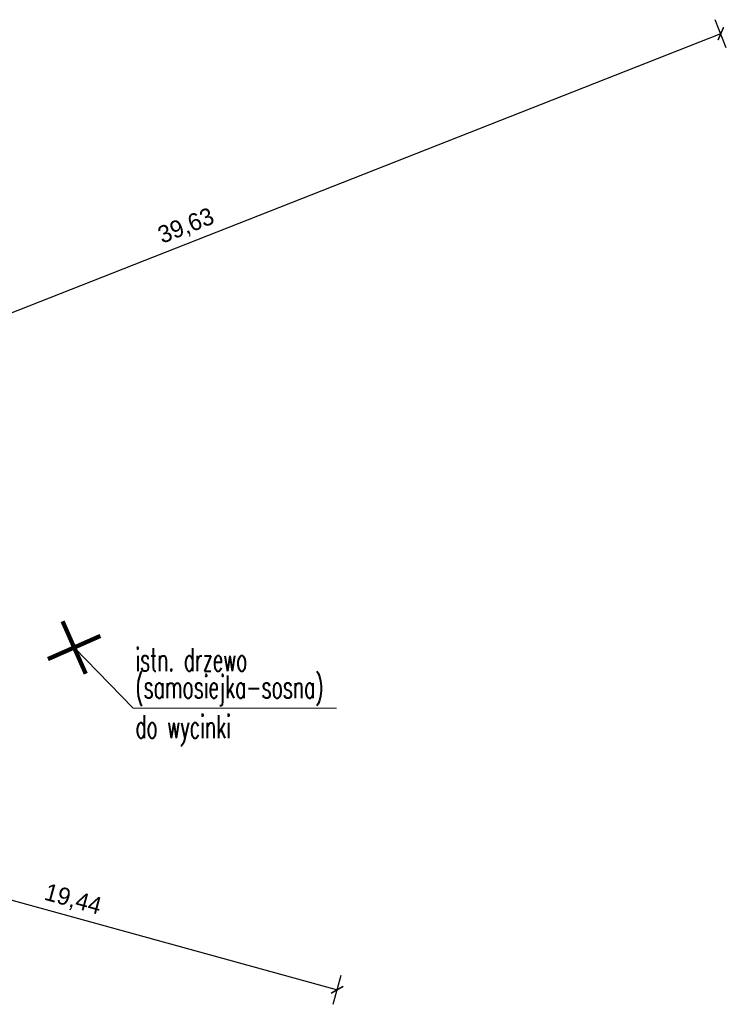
# Model space of a CAD drawing. Extents: x 7460162 to 7460484, y 5625737 to 5625910.
# Tile 15 of 17: x 7460335 to 7460359, y 5625784 to 5625819. Entities that reach past the tile are written whole.
import ezdxf

# ---------------------------------------------------------------- set-up
doc = ezdxf.new("R2010")
doc.units = 0
doc.header["$MEASUREMENT"] = 0
doc.linetypes.add('DASHED', pattern=[0.75, 0.5, -0.25])
doc.layers.add('ELEK GNIAZDA', color=234, linetype='Continuous')
doc.layers.add('wymiary_R&F', color=3, linetype='Continuous')
doc.layers.add('rzędne proj_k', color=190, linetype='Continuous', lineweight=18)
doc.styles.add('simplex', font='simplex.shx', dxfattribs={"width": 0.6})
doc.styles.add('TECH', font='txt')
doc.dimstyles.new('K_1-500', dxfattribs={"dimscale": 5, "dimtxt": 0.12, "dimasz": 0.007, "dimexe": 10, "dimexo": 50, "dimgap": 0.04, "dimtad": 1, "dimrnd": 0.01, "dimzin": 1, "dimtxsty": 'TECH', "dimblk": 'SS', "dimcen": 0, "dimdle": 10, "dimse1": 1, "dimse2": 1, "dimclrd": 256, "dimclre": 256, "dimclrt": 7, "dimazin": 0, "dimtfac": 1, "dimtix": 1, "dimtmove": 1, "dimatfit": 3, "dimfxl": 0, "dimtolj": 1, "dimtzin": 0, "dimlwd": -1, "dimarcsym": 0})

# ---------------------------------------------------------------- blocks, each defined once
blk = doc.blocks.new('SS')
blk.add_line((0, -15), (0, 15))
at = {"const_width": 1.5}
blk.add_lwpolyline([(-5, -5), (5, 5)], dxfattribs=at)
blk = doc.blocks.new('*D13')
at = {"layer": 'Defpoints', "color": 0, "linetype": 'ByBlock', "transparency": 16777216}
for p in [(7460359.03, 5625818.639), (7460322.157, 5625804.123), (7460322.324, 5625803.701)]:
    blk.add_point(p, dxfattribs=at)
at = {"layer": 'wymiary_R&F', "linetype": 'ByBlock', "transparency": 16777216}
blk.add_line((7460359.163, 5625818.203), (7460322.356, 5625803.713), dxfattribs=at)
at = {"layer": 'wymiary_R&F', "linetype": 'ByBlock', "transparency": 16777216, "xscale": 0.035, "yscale": 0.035, "zscale": 0.035}
for p, rotation in [((7460359.196, 5625818.216), 21.48856122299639), ((7460322.324, 5625803.701), 201.4885612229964)]:
    blk.add_blockref('SS', p, dxfattribs=dict(at, rotation=rotation))
at = {"layer": 'wymiary_R&F', "color": 7, "linetype": 'ByBlock', "transparency": 16777216, "insert": (7460340.555, 5625811.479), "char_height": 0.6, "attachment_point": 5, "rotation": 21.4886, "style": 'TECH', "bg_fill": 3, "box_fill_scale": 1.25, "bg_fill_color": 256, "bg_fill_true_color": 13158600, "bg_fill_transparency": 0}
blk.add_mtext('\\A1;39,63', dxfattribs=at)
blk = doc.blocks.new('*D14')
at = {"layer": 'Defpoints', "color": 0, "linetype": 'ByBlock', "transparency": 16777216}
for p in [(7460349.986, 5625799.997), (7460328.666, 5625795.806), (7460345.815, 5625784.856)]:
    blk.add_point(p, dxfattribs=at)
at = {"layer": 'wymiary_R&F', "linetype": 'ByBlock', "transparency": 16777216}
blk.add_line((7460327.105, 5625790.011), (7460345.781, 5625784.865), dxfattribs=at)
at = {"layer": 'wymiary_R&F', "linetype": 'ByBlock', "transparency": 16777216, "xscale": 0.035, "yscale": 0.035, "zscale": 0.035}
for p, rotation in [((7460327.072, 5625790.02), 164.595506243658), ((7460345.815, 5625784.856), 344.595506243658)]:
    blk.add_blockref('SS', p, dxfattribs=dict(at, rotation=rotation))
at = {"layer": 'wymiary_R&F', "color": 7, "linetype": 'ByBlock', "transparency": 16777216, "insert": (7460336.592, 5625787.978), "char_height": 0.6, "attachment_point": 5, "rotation": 344.5955, "style": 'TECH', "bg_fill": 3, "box_fill_scale": 1.25, "bg_fill_color": 256, "bg_fill_true_color": 13158600, "bg_fill_transparency": 0}
blk.add_mtext('\\A1;19,44', dxfattribs=at)

msp = doc.modelspace()

# ---------------------------------------------------------------- linework, layer by layer
at = {"layer": 'ELEK GNIAZDA', "color": 10, "linetype": 'DASHED', "ltscale": 2, "const_width": 0.15}
msp.add_lwpolyline([(7460336.236, 5625797.714), (7460337.044, 5625795.884), (7460336.64, 5625796.799), (7460335.725, 5625796.395), (7460337.555, 5625797.203)], dxfattribs=at)
at = {"layer": 'rzędne proj_k', "flags": 128}
msp.add_lwpolyline([(7460345.792, 5625794.687), (7460338.696, 5625794.687), (7460336.64, 5625796.799)], dxfattribs=at)

# ---------------------------------------------------------------- texts
at = {"layer": 'rzędne proj_k', "color": 7, "linetype": 'Continuous', "style": 'simplex', "width": 0.6}
for s, p in [('istn. drzewo', (7460338.774, 5625795.978)), ('(samosiejka-sosna)', (7460338.774, 5625795.027)), ('do wycinki', (7460338.774, 5625793.641))]:
    msp.add_text(s, height=0.8, dxfattribs=at).set_placement(p)

# ---------------------------------------------------------------- dimensions: what is measured, and where the dimension line sits
at = {"layer": 'wymiary_R&F', "linetype": 'ByBlock'}
dim = msp.add_aligned_dim(p1=(7460359.03, 5625818.639), p2=(7460322.157, 5625804.123), distance=0.454, dimstyle='K_1-500', dxfattribs=at)
dim.commit()
dim.dimension.update_dxf_attribs({"geometry": '*D13', "text_midpoint": (7460340.555, 5625811.479)})

# ---------------------------------------------------------------- next in the draw order: dimensions: what is measured, and where the dimension line sits
dim = msp.add_linear_dim(base=(7460345.815, 5625784.856), p1=(7460328.666, 5625795.806), p2=(7460349.986, 5625799.997), angle=164.5955, dimstyle='K_1-500', dxfattribs=at)
dim.commit()
dim.dimension.update_dxf_attribs({"geometry": '*D14', "text_midpoint": (7460336.592, 5625787.978)})

doc.saveas('drawing.dxf')
